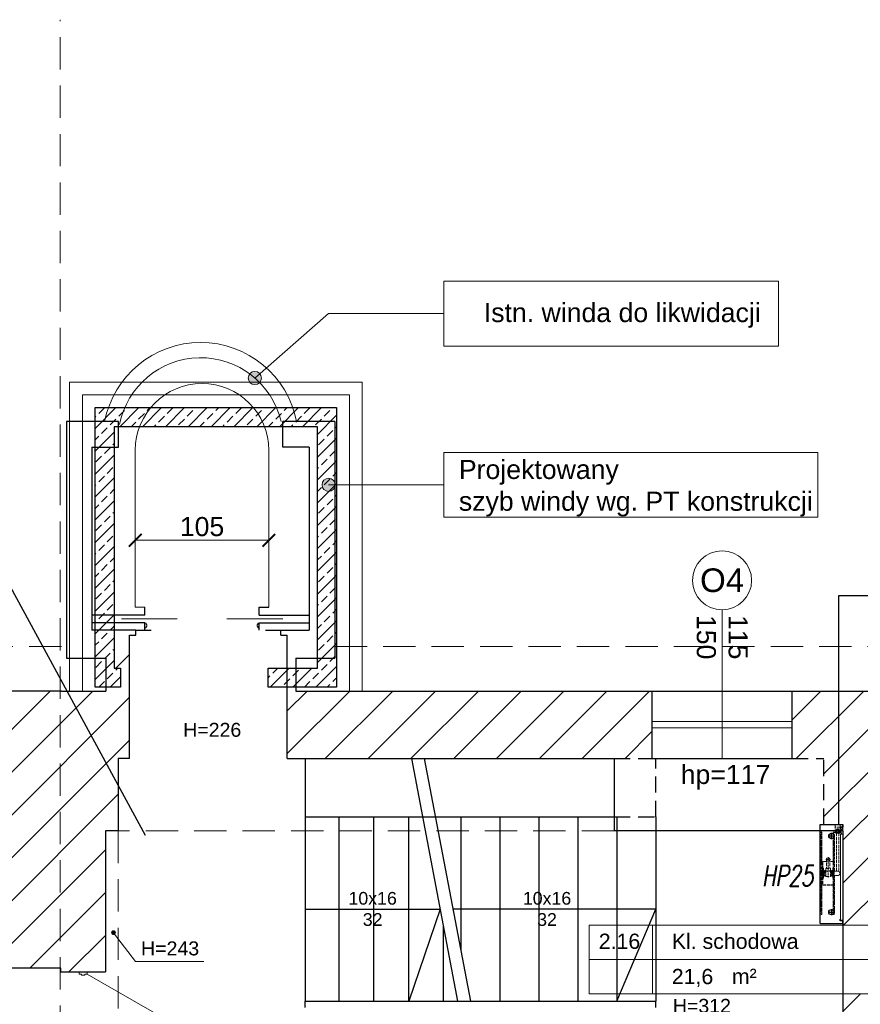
# Model space of a CAD drawing. Header units: millimetres. Extents: x 26866 to 1024070, y -428191 to 408885.
# Tile 52 of 248: x 189947 to 196558, y 295915 to 303663. Entities that reach past the tile are written whole.
import ezdxf

# ---------------------------------------------------------------- set-up
doc = ezdxf.new("R2010")
doc.units = ezdxf.units.MM
doc.header["$LTSCALE"] = 2
for name, pattern in [('ACAD_ISO02W100', [15, 12, -3]), ('HIDDEN', [9.525, 6.35, -3.175]), ('HIDDENX2', [19.05, 12.7, -6.35])]:
    doc.linetypes.add(name, pattern=pattern)
doc.layers.get('Defpoints').update_dxf_attribs({"color": 1})
for name, color, linetype, lineweight in [('0_OPIS', 7, 'Continuous', 13), ('3DPLAN_A_DRZWI', 173, 'Continuous', 5), ('3DPLAN_A_OKNA', 153, 'Continuous', 5), ('3DPLAN_A_TABELKA POMIESZCZEŃ', 7, 'Continuous', 0), ('3DPLAN_A_WYSOKOŚCI ZMIANA', 144, 'HIDDENX2', 5), ('A_IZOLACJA', 3, 'Continuous', 0), ('A_SC_WID_DETALE', 251, 'Continuous', 0), ('A_STOL_OKNA', 83, 'Continuous', 9), ('A_STOL_OPIS', 55, 'Continuous', 5), ('A_TXT', 7, 'Continuous', 0), ('A_ZESTAWIENIE STOLARKI', 3, 'Continuous', 15), ('hydrant', 211, 'Continuous', 5), ('Opisy', 7, 'Continuous', 13)]:
    doc.layers.add(name, color=color, linetype=linetype, lineweight=lineweight)
for name, color, linetype in [('3DPLAN_A_KRESKOWANIE 1', 253, 'Continuous'), ('3DPLAN_A_OPIS', 8, 'Continuous'), ('3DPLAN_A_POMIESZCZENIE NUMER', 100, 'Continuous'), ('3DPLAN_K_DZIAŁOWA NISKIE', 134, 'Continuous'), ('3DPLAN_K_NOŚNA', 7, 'Continuous'), ('3DPLAN_K_OBRYS', 243, 'Continuous'), ('3DPLAN_K_OBRYS WIDOK', 242, 'Continuous'), ('A_POMIESZCZENIE OPIS', 100, 'Continuous'), ('A_SCHODY', 6, 'Continuous'), ('DEFAULT', 7, 'Continuous')]:
    doc.layers.add(name, color=color, linetype=linetype)
doc.styles.add('ARIAL', font='arial.ttf')
doc.styles.add('J-ROMANS', font='ROMANS.SHX', dxfattribs={"width": 0.7, "oblique": 10})
doc.styles.add('TABEL1', font='txt')
doc.linetypes.add('GRADZINOWANIE', pattern='A,0.00254,-2.54,[134,ltypeshp.shx,S=2.54,R=0,X=-2.54,Y=0],-5.08,[134,ltypeshp.shx,S=2.54,R=180,X=2.54,Y=0],-2.54', length=10.16254)
doc.dimstyles.new('wymiar 1na100', dxfattribs={"dimtxt": 15, "dimasz": 10, "dimexe": 3, "dimexo": 5, "dimgap": 3, "dimtad": 1, "dimdec": 0, "dimtxsty": 'ARIAL', "dimblk": 'ARCHTICK', "dimcen": 2.5, "dimclrd": 40, "dimclre": 40, "dimclrt": 256, "dimadec": 1, "dimazin": 0, "dimtfac": 1, "dimtdec": 1, "dimtmove": 0, "dimatfit": 3, "dimldrblk": 'OPEN30', "dimfxl": 1.5, "dimfxlon": 1, "dimarcsym": 0})

# ---------------------------------------------------------------- blocks, each defined once
blk = doc.blocks.new('_ArchTick')
at = {"color": 0, "linetype": 'ByBlock', "const_width": 0.15}
blk.add_lwpolyline([(-0.5, -0.5), (0.5, 0.5)], dxfattribs=at)
blk = doc.blocks.new('*D45941')
at = {"layer": 'A_STOL_OKNA', "color": 40, "lineweight": -2}
for p, q in [((28085.62, -34841.87), (28085.62, -34846.37)), ((28190.62, -34841.87), (28190.62, -34846.37)), ((28085.62, -34843.37), (28190.62, -34843.37))]:
    blk.add_line(p, q, dxfattribs=at)
at = {"layer": 'Defpoints', "color": 0}
for p in [(28085.62, -34831.32), (28190.62, -34831.32), (28190.62, -34843.37)]:
    blk.add_point(p, dxfattribs=at)
at = {"layer": 'A_STOL_OKNA', "color": 40, "lineweight": -2, "xscale": 10, "yscale": 10, "zscale": 10, "rotation": 180}
blk.add_blockref('_ArchTick', (28085.62, -34843.37), dxfattribs=at)
at = {"layer": 'A_STOL_OKNA', "color": 40, "lineweight": -2, "xscale": 10, "yscale": 10, "zscale": 10}
blk.add_blockref('_ArchTick', (28190.62, -34843.37), dxfattribs=at)
at = {"layer": 'A_STOL_OKNA', "insert": (28138.12, -34832.71), "char_height": 15, "attachment_point": 5, "style": 'ARIAL'}
blk.add_mtext('105', dxfattribs=at)
blk = doc.blocks.new('_OPEN30')
at = {"color": 0, "linetype": 'ByBlock', "lineweight": -2}
for q in [(-1, 0), (-0.966, 0.259), (-0.966, -0.259)]:
    blk.add_line((0, 0), q, dxfattribs=at)
blk = doc.blocks.new('hydrant')
at = {"color": 1, "linetype": 'ACAD_ISO02W100'}
for p, q in [((121.8, 578.2), (110, 578.2)), ((338.5, 577), (110, 577)), ((112.9, 580.5), (112.8, 580.5)), ((129.5, 586), (121.8, 578.2)), ((130.1, 584.7), (122.3, 577)), ((431.5, 586), (129.5, 586)), ((141, 584.7), (130.1, 584.7)), ((141, 584.7), (148.8, 577)), ((141.5, 586), (149.3, 578.2)), ((189.8, 578.2), (149.3, 578.2)), ((197.5, 586), (189.8, 578.2)), ((198.1, 584.7), (190.3, 577)), ((249.5, 584.7), (198.1, 584.7)), ((249.5, 584.7), (257.3, 577)), ((250, 586), (257.8, 578.2)), ((330, 578.2), (257.8, 578.2)), ((339, 586), (330, 578.2)), ((339, 584.3), (330.5, 577)), ((340, 582), (338.5, 582)), ((338.5, 482), (338.5, 582)), ((348, 578.2), (339, 586)), ((347.6, 577), (339, 584.3)), ((340, 482), (340, 582)), ((431.5, 577), (340, 577)), ((523, 571), (340, 571)), ((523, 569.5), (340, 569.5)), ((431.5, 578.2), (348, 578.2)), ((471, 569.5), (392, 569.5)), ((392, 565), (392, 569.5)), ((471, 565), (392, 565)), ((406, 545.2), (406, 511.2)), ((408.5, 546.7), (407.5, 546.7)), ((408, 565), (409, 561)), ((454.5, 546.7), (408, 546.7)), ((409, 577), (409, 578.2)), ((454, 561), (409, 561)), ((410, 554.2), (410.5, 554.7)), ((453, 554.2), (410, 554.2)), ((410, 548.2), (410, 554.2)), ((452.5, 571.5), (410.5, 571.5)), ((452.5, 554.7), (410.5, 554.7)), ((414.5, 554.7), (414.5, 561)), ((431.5, 586), (733.5, 586)), ((431.5, 578.2), (515, 578.2)), ((431.5, 577), (523, 577)), ((448.5, 554.7), (448.5, 561)), ((453, 554.2), (452.5, 554.7)), ((453, 548.2), (453, 554.2)), ((454, 577), (454, 578.2)), ((455, 565), (454, 561)), ((454.5, 546.7), (455.5, 546.7)), ((455, 546.7), (467.5, 546.7)), ((469, 545.2), (469, 511.2)), ((471, 565), (471, 569.5)), ((515, 578.2), (524, 586)), ((515.5, 577), (524, 584.3)), ((523, 541.2), (523, 582)), ((524.5, 582), (523, 582)), ((524, 586), (533, 578.2)), ((524, 584.3), (532.6, 577)), ((524.5, 541.2), (524.5, 582)), ((524.5, 577), (753, 577)), ((533, 578.2), (605.3, 578.2)), ((540.8, 546.4), (540.8, 510)), ((613, 586), (605.3, 578.2)), ((613.6, 584.7), (605.8, 577)), ((613.6, 584.7), (665, 584.7)), ((665, 584.7), (672.8, 577)), ((665.5, 586), (673.3, 578.2)), ((673.3, 578.2), (713.8, 578.2)), ((721.5, 586), (713.8, 578.2)), ((722.1, 584.7), (714.3, 577)), ((722.1, 584.7), (733, 584.7)), ((733, 584.7), (740.8, 577)), ((733.5, 586), (741.3, 578.2)), ((741.3, 578.2), (753, 578.2)), ((750.2, 580.5), (750.2, 580.5)), ((338.5, 487), (110, 487)), ((121.8, 485.7), (110, 485.7)), ((112.9, 483.5), (112.8, 483.5)), ((129.5, 478), (121.8, 485.7)), ((130.1, 479.2), (122.3, 487)), ((414, 478), (129.5, 478)), ((141, 479.2), (130.1, 479.2)), ((141, 479.2), (148.8, 487)), ((141.5, 478), (149.3, 485.7)), ((189.8, 485.7), (149.3, 485.7)), ((197.5, 478), (189.8, 485.7)), ((198.1, 479.2), (190.3, 487)), ((249.5, 479.2), (198.1, 479.2)), ((249.5, 479.2), (257.3, 487)), ((250, 478), (257.8, 485.7)), ((330, 485.7), (257.8, 485.7)), ((339, 478), (330, 485.7)), ((339, 479.6), (330.5, 487)), ((340, 482), (338.5, 482)), ((347.6, 487), (339, 479.6)), ((348, 485.7), (339, 478)), ((431.5, 487), (340, 487)), ((431.5, 485.7), (348, 485.7)), ((392, 491.5), (392, 487)), ((471, 491.5), (392, 491.5)), ((471, 487), (392, 487)), ((557.9, 528.2), (398.8, 528.2)), ((408.5, 509.7), (407.5, 509.7)), ((454.5, 509.7), (407.5, 509.7)), ((408, 491.5), (409, 495.5)), ((454, 495.5), (409, 495.5)), ((410, 508.2), (410, 502.2)), ((453, 502.2), (410, 502.2)), ((410, 502.2), (410.5, 501.7)), ((452.5, 501.7), (410.5, 501.7)), ((452.5, 485), (410.5, 485)), ((450.5, 485), (412.5, 485)), ((412.5, 483), (412.5, 485)), ((414, 452.5), (414, 481.5)), ((449, 481.5), (414, 481.5)), ((414.5, 498.3), (414.5, 501.7)), ((448.5, 498.3), (414.5, 498.3)), ((414.5, 495.5), (414.5, 496)), ((448.5, 496), (414.5, 496)), ((416.2, 496), (416.2, 498.3)), ((431.5, 487), (523, 487)), ((431.5, 485.7), (515, 485.7)), ((446.8, 496), (446.8, 498.3)), ((448.5, 498.3), (448.5, 501.7)), ((448.5, 495.5), (448.5, 496)), ((449, 452.5), (449, 481.5)), ((449, 478), (733.5, 478)), ((450.5, 483), (450.5, 485)), ((453, 502.2), (452.5, 501.7)), ((453, 508.2), (453, 502.2)), ((455, 491.5), (454, 495.5)), ((454.5, 509.7), (455.5, 509.7)), ((455.5, 509.7), (467.5, 509.7)), ((540.8, 541.2), (469, 541.2)), ((540.8, 515.2), (469, 515.2)), ((471, 491.5), (471, 487)), ((515, 485.7), (524, 478)), ((515.5, 487), (524, 479.6)), ((523, 482), (523, 515.2)), ((524.5, 482), (523, 482)), ((524, 479.6), (532.6, 487)), ((524, 478), (533, 485.7)), ((524.5, 482), (524.5, 515.2)), ((524.5, 487), (753, 487)), ((533, 485.7), (605.3, 485.7)), ((613, 478), (605.3, 485.7)), ((613.6, 479.2), (605.8, 487)), ((613.6, 479.2), (665, 479.2)), ((665, 479.2), (672.8, 487)), ((665.5, 478), (673.3, 485.7)), ((673.3, 485.7), (713.8, 485.7)), ((721.5, 478), (713.8, 485.7)), ((722.1, 479.2), (714.3, 487)), ((722.1, 479.2), (733, 479.2)), ((733, 479.2), (740.8, 487)), ((733.5, 478), (741.3, 485.7)), ((741.3, 485.7), (753, 485.7)), ((752.9, 471.5), (746.5, 466.2)), ((746.5, 438.7), (746.5, 466.2)), ((750.2, 483.5), (750.2, 483.5)), ((752.9, 471.5), (794.5, 471.5)), ((794.5, 471.5), (814.5, 471.5)), ((794.5, 433.5), (794.5, 471.5)), ((814.5, 433.5), (814.5, 471.5)), ((746.5, 443.5), (446.5, 443.5)), ((746.5, 461.5), (449, 461.5)), ((752.9, 433.5), (746.5, 438.7)), ((752.9, 433.5), (794.5, 433.5)), ((794.5, 433.5), (780, 433.5)), ((794.5, 433.5), (814.5, 433.5))]:
    blk.add_line(p, q, dxfattribs=at)
for p, q in [((60.9, 411.5), (60.9, 431.5)), ((738.9, 431.5), (60.9, 431.5)), ((738.9, 411.5), (60.9, 411.5)), ((738.9, 431.5), (738.9, 411.5)), ((741.3, 421.8), (738.9, 415.6)), ((742.7, 421.3), (738.9, 411.5)), ((771.7, 426), (747.4, 426)), ((771.7, 424.5), (747.4, 424.5)), ((775.4, 422.8), (780.5, 416.1)), ((776.6, 423.7), (781.7, 417)), ((789.4, 423.3), (790.9, 423.3)), ((789.4, 416.5), (789.4, 423.3)), ((790.9, 416.5), (790.9, 423.3))]:
    blk.add_line(p, q)
for centre, radius in [((540.8, 528.2), 13), ((766.5, 452.5), 14.9), ((766.5, 452.5), 10.8)]:
    blk.add_circle(centre, radius, dxfattribs=at)
for centre, radius, start, end in [((110, 580.5), 3.5, 12.24669, 270), ((110, 580.5), 2.25, 12.35533, 270), ((112.8, 581.1), 0.612, 192.35533, 270), ((112.9, 581.1), 0.612, 270, 12.24669), ((407.5, 545.2), 1.5, 90, 180), ((408.5, 548.2), 1.5, 270, 0), ((410.5, 570), 1.5, 90, 138.18969), ((469.4, 528.2), 23.1, 126.89221, 233.10779), ((452.5, 570), 1.5, 41.81031, 90), ((454.5, 548.2), 1.5, 180, 270), ((467.5, 545.2), 1.5, 0, 90), ((753, 580.5), 3.5, 270, 167.75331), ((750.2, 581.1), 0.612, 167.75331, 270), ((750.2, 581.1), 0.612, 270, 347.64467), ((753, 580.5), 2.25, 270, 167.64467), ((110, 483.5), 3.5, 90, 347.75331), ((110, 483.5), 2.25, 90, 347.64467), ((112.8, 482.8), 0.612, 90, 167.64467), ((112.9, 482.8), 0.612, 347.75331, 90), ((407.5, 511.2), 1.5, 180, 270), ((408.5, 508.2), 1.5, 0, 90), ((410.5, 486.5), 1.5, 210, 270), ((414, 483), 1.5, 180, 270), ((449, 483), 1.5, 270, 0), ((452.5, 486.5), 1.5, 270, 330), ((454.5, 508.2), 1.5, 90, 180), ((467.5, 511.2), 1.5, 270, 0), ((753, 483.5), 3.5, 192.24669, 90), ((750.2, 482.8), 0.612, 90, 192.24669), ((750.2, 482.8), 0.612, 12.35533, 90), ((753, 483.5), 2.25, 192.35533, 90), ((431.5, 452.5), 17.5, 180, 270), ((431.5, 452.5), 17.5, 270, 0)]:
    blk.add_arc(centre, radius, start, end, dxfattribs=at)
for centre, radius, start, end in [((747.4, 419.5), 6.5, 90, 158.96249), ((747.4, 419.5), 5, 90, 158.96249), ((771.7, 419.5), 6.5, 41.18593, 90), ((771.7, 419.5), 5, 41.18593, 90), ((776.5, 413.1), 5, 19.76904, 37.35808), ((785.9, 416.5), 5, 199.76904, 0), ((776.5, 413.1), 6.5, 19.76904, 37.35808), ((785.9, 416.5), 3.5, 199.76904, 0)]:
    blk.add_arc(centre, radius, start, end)
at = {"layer": 'DEFAULT', "linetype": 'ByBlock'}
for p, q in [((35.5, 591.5), (35.5, 411.5)), ((35.5, 591.5), (815.5, 591.5)), ((36.3, 590.7), (36.3, 412.3)), ((36.3, 590.7), (814.7, 590.7)), ((36.3, 590.7), (814.7, 590.7)), ((814.7, 590.7), (814.7, 412.3)), ((815.5, 591.5), (815.5, 411.5)), ((121.3, 527.6), (121.3, 516.6)), ((121.3, 475.3), (121.3, 486.3)), ((129.8, 527.6), (129.8, 516.6)), ((129.8, 475.3), (129.8, 486.3)), ((721.3, 527.6), (721.3, 516.6)), ((721.3, 475.3), (721.3, 486.3)), ((729.8, 527.6), (729.8, 516.6)), ((729.8, 475.3), (729.8, 486.3)), ((35.5, 411.5), (57.1, 411.5)), ((36.3, 412.3), (56.3, 412.3)), ((56.3, 433.1), (70.1, 433.1)), ((56.3, 412.3), (56.3, 433.1)), ((57.1, 432.3), (70.1, 432.3)), ((57.1, 411.5), (57.1, 432.3)), ((57.1, 411.5), (57.1, 432.3)), ((60.9, 411.5), (60.9, 431.5)), ((70.1, 432.3), (70.1, 433.1)), ((780.5, 432.5), (780.5, 433.5)), ((793.5, 432.5), (780.5, 432.5)), ((780.9, 432.3), (780.9, 433.1)), ((794.7, 433.1), (780.9, 433.1)), ((793.9, 432.3), (780.9, 432.3)), ((793.9, 411.5), (793.9, 432.3)), ((793.9, 411.5), (793.9, 432.3)), ((815.5, 411.5), (793.9, 411.5)), ((794.7, 412.3), (794.7, 433.1)), ((814.7, 412.3), (794.7, 412.3))]:
    blk.add_line(p, q, dxfattribs=at)
at = {"layer": 'DEFAULT', "color": 1, "linetype": 'ByBlock'}
for p, q in [((149.9, 501.5), (101.1, 501.5)), ((125.5, 525.9), (125.5, 477.1)), ((701.1, 501.5), (749.9, 501.5)), ((725.5, 525.9), (725.5, 477.1))]:
    blk.add_line(p, q, dxfattribs=at)
at = {"layer": 'DEFAULT', "color": 1, "linetype": 'ACAD_ISO02W100'}
blk.add_line((794.5, 433.5), (780.5, 433.5), dxfattribs=at)
at = {"layer": 'DEFAULT', "linetype": 'ByBlock'}
for centre in [(125.5, 501.5), (725.5, 501.5)]:
    blk.add_circle(centre, 21, dxfattribs=at)
blk = doc.blocks.new('D PRZESÓWNE 2X')
at = {"layer": '3DPLAN_A_DRZWI', "lineweight": 20}
for p, q in [((-20.48, 3.67), (28.36, 3.67)), ((120.48, 3.67), (71.64, 3.67))]:
    blk.add_line(p, q, dxfattribs=at)
at = {"layer": '3DPLAN_A_DRZWI'}
for points in [[(0, 0), (1.16, 0), (1.16, -1.16), (1.74, -1.16), (1.74, -2.91), (1.16, -2.91), (1.16, -4.07), (0, -4.07), (0, 0)], [(100, 0), (98.84, 0), (98.84, -1.16), (98.26, -1.16), (98.26, -2.91), (98.84, -2.91), (98.84, -4.07), (100, -4.07), (100, 0)]]:
    blk.add_lwpolyline(points, dxfattribs=at)
blk = doc.blocks.new('tabelka dla tp')
at = {"layer": '3DPLAN_A_TABELKA POMIESZCZEŃ'}
for p, q in [((49.7, 54), (49.7, 0)), ((0, 27), (243.13, 27))]:
    blk.add_line(p, q, dxfattribs=at)
blk.add_lwpolyline([(0, 54), (243.13, 54), (243.13, 0), (0, 0)], close=True, dxfattribs=at)
at = {"layer": '3DPLAN_A_POMIESZCZENIE NUMER', "color": 7, "style": 'ARIAL'}
blk.add_attdef('NUMER', (2.23, 35.39), '', height=12, dxfattribs=at)
at = {"layer": 'A_POMIESZCZENIE OPIS', "insert": (112.2, 19.75), "char_height": 12, "width": 36.4122, "attachment_point": 1, "style": 'ARIAL'}
blk.add_mtext('{\\C7;m²}', dxfattribs=at)
at = {"layer": 'A_POMIESZCZENIE OPIS', "color": 7, "style": 'ARIAL'}
for tag, p in [('NAZWA', (51.73, 35.39)), ('POWIERZCHNIA', (51.06, 7.24))]:
    blk.add_attdef(tag, p, '', height=12, dxfattribs=at)
blk = doc.blocks.new('D 2X')
at = {"layer": '3DPLAN_A_DRZWI', "lineweight": 20}
for p, q in [((1.16, 2.03), (25.58, 44.33)), ((98.84, 2.03), (74.42, 44.33))]:
    blk.add_line(p, q, dxfattribs=at)
at = {"layer": '3DPLAN_A_DRZWI'}
for points in [[(0, 2.03), (1.16, 2.03), (1.16, 0.87), (1.74, 0.87), (1.74, -0.87), (1.16, -0.87), (1.16, -2.03), (0, -2.03), (0, 2.03)], [(50, 2.03), (48.84, 2.03), (48.84, 0.87), (48.26, 0.87), (48.26, -0.87), (48.84, -0.87), (48.84, -2.03), (50, -2.03), (50, 2.03)], [(50, 2.03), (51.16, 2.03), (51.16, 0.87), (51.74, 0.87), (51.74, -0.87), (51.16, -0.87), (51.16, -2.03), (50, -2.03), (50, 2.03)], [(100, 2.03), (98.84, 2.03), (98.84, 0.87), (98.26, 0.87), (98.26, -0.87), (98.84, -0.87), (98.84, -2.03), (100, -2.03), (100, 2.03)]]:
    blk.add_lwpolyline(points, dxfattribs=at)
at = {"layer": '3DPLAN_A_DRZWI', "linetype": 'HIDDEN', "ltscale": 0.5}
for centre, start, end in [((-0.57, 1.73), 0.3528, 58.4587), ((100.57, 1.73), 121.5413, 179.6472)]:
    blk.add_arc(centre, 49.99, start, end, dxfattribs=at)
blk = doc.blocks.new('II pietrooo')
at = {"layer": '3DPLAN_A_KRESKOWANIE 1'}
h = blk.add_hatch(dxfattribs=at)
h.set_pattern_fill('ANSI31', color=256, scale=7.5, style=0)
h.set_pattern_definition([(45, (25713.503, -37486.946), (-16.83798, 16.83798), [])])
h.paths.add_polyline_path([(28996.12, -35640.04), (29220.12, -35640.04), (29220.12, -35744.04), (29268.12, -35744.04), (29268.12, -35638.04), (29280.12, -35638.04), (29280.12, -35618.04), (28996.12, -35618.04)])
h.paths.add_polyline_path([(28878.12, -35618.04), (28627.12, -35618.04), (28627.12, -35638.72), (28681.52, -35638.72), (28681.52, -35640.04), (28878.12, -35640.04)])
h.paths.add_polyline_path([(28627.12, -35774.7), (28669.12, -35774.7), (28669.12, -35692.72), (28627.12, -35692.72)])
h.paths.add_polyline_path([(28558.7, -36657.04), (28739.12, -36657.04), (28739.12, -36571.04), (28671.12, -36571.04), (28671.12, -36518.04), (28657.12, -36518.04), (28657.12, -36236.04), (28700.12, -36236.04), (28700.12, -36016.04), (28669.12, -36016.04), (28669.12, -35828.7), (28627.12, -35828.7), (28627.12, -35865.04), (28626.12, -35886.04), (28626.12, -36572.04), (28558.7, -36572.04)])
h.paths.add_polyline_path([(29268.12, -35964.04), (29268.12, -35847.04), (29220.12, -35847.04), (29220.12, -35964.04)])
h.paths.add_polyline_path([(29503.49, -35638.04), (29503.49, -35618.04), (29460.12, -35618.04), (29460.12, -35600.04), (29450.12, -35600.04), (29450.12, -35618.04), (29383.12, -35618.04), (29383.12, -35638.04)])
h.paths.add_polyline_path([(28853.12, -36657.04), (29038.12, -36657.04), (29038.12, -36571.04), (28853.12, -36571.04)])
h.paths.add_polyline_path([(29151.12, -36657.04), (29338.12, -36657.04), (29338.12, -36571.04), (29270.12, -36571.04), (29270.12, -36518.04), (29220.12, -36518.04), (29220.12, -36571.04), (29151.12, -36571.04)])
h.paths.add_polyline_path([(29634.12, -36571.04), (29451.12, -36571.04), (29451.12, -36657.04), (29634.12, -36657.04)])
h.paths.add_polyline_path([(29935.12, -36571.04), (29869.12, -36571.04), (29869.12, -36518.04), (29822.12, -36518.04), (29822.12, -36571.04), (29747.12, -36571.04), (29747.12, -36657.04), (29935.12, -36657.04)])
h.paths.add_polyline_path([(30049.12, -36657.04), (30229.12, -36657.04), (30229.12, -36572.04), (30152.12, -36572.04), (30152.12, -35868.04), (30205.12, -35868.04), (30205.12, -35846.04), (30137.12, -35846.04), (30137.12, -36571.04), (30049.12, -36571.04)])
h.paths.add_polyline_path([(30416.12, -35967.04), (30444.12, -35967.04), (30444.12, -36519.04), (30416.12, -36519.04), (30416.12, -36572.04), (30344.12, -36572.04), (30344.12, -36657.04), (30525.12, -36657.04), (30525.12, -36569.04), (30491.12, -36569.04), (30491.12, -35961.04), (30561.12, -35961.04), (30561.12, -35942.04), (30464.12, -35942.04), (30464.12, -35846.04), (30308.12, -35846.04), (30308.12, -35868.04), (30416.12, -35868.04)])
h.paths.add_polyline_path([(30640.12, -36657.04), (30826.12, -36657.04), (30826.12, -36569.04), (30640.12, -36569.04)])
h.paths.add_polyline_path([(31069.12, -36128.04), (31069.12, -36517.04), (31041.12, -36517.04), (31041.12, -36569.04), (30941.12, -36569.04), (30941.12, -36657.04), (31677.49, -36657.04), (31677.49, -36350.04), (31638.12, -36350.04), (31638.12, -36497.04), (31585.12, -36497.04), (31585.12, -36562.04), (31092.12, -36562.04), (31092.12, -36128.04)])
h.paths.add_polyline_path([(31069.12, -35961.04), (30716.12, -35961.04), (30716.12, -35813.04), (30718.62, -35813.04), (30728.12, -35813.04), (30728.12, -35942.04), (31012.12, -35942.04), (31012.12, -35891.04), (31024.12, -35891.04), (31024.12, -35870.04), (31046.12, -35870.04), (31046.12, -35891.04), (31058.12, -35891.04), (31058.12, -35942.04), (31562.12, -35942.04), (31562.12, -35677.04), (31610.12, -35677.04), (31610.12, -35281.04), (31677.49, -35281.04), (31677.49, -36124.04), (31638.12, -36124.04), (31638.12, -35961.04), (31092.12, -35961.04), (31092.12, -36025.04), (31069.12, -36025.04)])
h.paths.add_polyline_path([(30708.33, -35857.49), (30708.33, -35812.36), (30740.73, -35812.36), (30740.73, -35857.49)], flags=9)
h.paths.add_polyline_path([(31062.12, -35694.04), (31062.12, -35618.04), (31015.12, -35618.04), (31015.12, -35694.04)])
h.paths.add_polyline_path([(31677.49, -35151.04), (31677.49, -34962.04), (30941.12, -34962.04), (30941.12, -35016.04), (31013.12, -35016.04), (31013.12, -35069.04), (31062.12, -35069.04), (31062.12, -35011.04), (31562.12, -35011.04), (31562.12, -35142.04), (31610.12, -35142.04), (31610.12, -35151.04)])
h.paths.add_polyline_path([(30826.12, -34962.04), (30640.12, -34962.04), (30640.12, -35016.04), (30826.12, -35016.04)])
h.paths.add_polyline_path([(30346.12, -35009.04), (30420.12, -35009.04), (30420.12, -35062.04), (30450.12, -35062.04), (30450.12, -35149.04), (30460.12, -35149.04), (30460.12, -35016.04), (30525.12, -35016.04), (30525.12, -34962.04), (30346.12, -34962.04)])
h.paths.add_polyline_path([(30231.12, -34962.04), (30056.12, -34962.04), (30056.12, -35009.04), (30231.12, -35009.04)])
h.paths.add_polyline_path([(29856.12, -35328.04), (29856.12, -35059.04), (29872.12, -35059.04), (29872.12, -35009.04), (29941.12, -35009.04), (29941.12, -34962.04), (29753.12, -34962.04), (29753.12, -35009.04), (29818.12, -35009.04), (29818.12, -35059.04), (29834.12, -35059.04), (29834.12, -35328.04)])
h.paths.add_polyline_path([(29460.12, -35480.04), (29460.12, -35466.04), (30247.12, -35466.04), (30247.12, -35441.04), (29856.12, -35441.04), (29856.12, -35428.04), (29834.12, -35428.04), (29834.12, -35441.04), (29556.12, -35441.04), (29556.12, -35009.04), (29638.12, -35009.04), (29638.12, -34962.04), (29461.12, -34962.04), (29461.12, -35016.04), (29547.12, -35016.04), (29547.12, -35448.04), (29368.12, -35448.04), (29368.12, -35466.04), (29450.12, -35466.04), (29450.12, -35480.04), (29452.12, -35480.04)])
h.paths.add_polyline_path([(29336.12, -34962.04), (29156.46, -34962.04), (29156.46, -35014.04), (29226.46, -35014.04), (29226.46, -35404.04), (29175.46, -35404.04), (29175.46, -35444.04), (28929.46, -35444.04), (28929.46, -35466.04), (29265.12, -35466.04), (29265.12, -35448.04), (29253.12, -35448.04), (29253.12, -35070.04), (29282.12, -35070.04), (29282.12, -35016.04), (29336.12, -35016.04)])
h.paths.add_polyline_path([(28860.46, -35014.04), (29041.46, -35014.04), (29041.46, -34962.04), (28860.46, -34962.04)])
h.paths.add_polyline_path([(28697.46, -35187.04), (28697.46, -35084.04), (28674.46, -35084.04), (28674.46, -35014.04), (28745.46, -35014.04), (28745.46, -34962.04), (28602.12, -34962.04), (28602.12, -35015.04), (28627.12, -35015.04), (28627.12, -35067.04), (28642.12, -35067.04), (28642.12, -35072.04), (28642.12, -35146.32), (28685.71, -35146.32), (28685.71, -35187.04)])
h.paths.add_polyline_path([(28642.12, -35353.04), (28635.12, -35353.04), (28635.12, -35438.04), (28643.12, -35438.04), (28643.12, -35466.04), (28829.46, -35466.04), (28829.46, -35444.04), (28674.46, -35444.04), (28674.46, -35200.32), (28642.12, -35200.32)])
h.paths.add_polyline_path([(28492.12, -35015.04), (28492.12, -34962.04), (28212, -34962.04), (28212, -34959.04), (28205.12, -34959.04), (28205.12, -35015.04)])
h.paths.add_polyline_path([(28062.12, -35183.04), (28062.12, -35072.04), (28072.12, -35072.04), (28072.12, -35015.04), (28081.12, -35015.04), (28081.12, -34918.04), (28086.12, -34918.04), (28086.12, -34914.04), (28068.99, -34914.04), (28068.99, -34944.04), (28073.99, -34944.04), (28073.99, -34959.04), (28062.49, -34959.04), (28062.49, -34962.04), (28026.62, -34962.04), (28026.62, -35180.04), (28027.12, -35180.04), (28027.12, -35183.04)])
h.paths.add_polyline_path([(27906.12, -35022.04), (27982.12, -35022.04), (27982.12, -35089.04), (27944.12, -35089.04), (27944.12, -35180.04), (28026.62, -35180.04), (28026.62, -34962.04), (27906.12, -34962.04)])
h.paths.add_polyline_path([(27791.12, -34962.04), (27617.12, -34962.04), (27617.12, -35022.04), (27791.12, -35022.04)])
h.paths.add_polyline_path([(27460.12, -35083.04), (27426.12, -35083.04), (27426.12, -35022.04), (27502.12, -35022.04), (27502.12, -34962.04), (26781.49, -34962.04), (26781.49, -35100.04), (26827.12, -35100.04), (26827.12, -35020.04), (27377.12, -35020.04), (27377.12, -35072.04), (27405.12, -35072.04), (27405.12, -35233.04), (27460.12, -35233.04)])
h.paths.add_polyline_path([(27405.12, -35492.04), (27426.12, -35492.04), (27426.12, -35323.04), (27405.12, -35323.04), (27405.12, -35332.04), (26827.12, -35332.04), (26827.12, -35275.04), (26781.49, -35275.04), (26781.49, -35409.04), (26826.12, -35409.04), (26826.12, -35352.04), (27405.12, -35352.04)])
h.paths.add_polyline_path([(26827.12, -36005.04), (26827.12, -35955.04), (27379.12, -35955.04), (27379.12, -35969.04), (27405.12, -35969.04), (27405.12, -35998.04), (27426.12, -35998.04), (27426.12, -35901.04), (27346.12, -35901.04), (27346.12, -35931.04), (26850.12, -35931.04), (26850.12, -35891.04), (26781.49, -35891.04), (26781.49, -36005.04)])
h.paths.add_polyline_path([(26993.72, -36573.04), (26827.12, -36573.04), (26827.12, -36503.04), (26881.12, -36503.04), (26881.12, -36349.04), (26827.12, -36349.04), (26827.12, -36275.04), (26781.49, -36275.04), (26781.49, -36657.04), (26993.72, -36657.04)])
h.paths.add_polyline_path([(27462.55, -36581.04), (27431.12, -36581.04), (27431.12, -36173.04), (27468.12, -36173.04), (27468.12, -36134.04), (27477.12, -36134.04), (27477.12, -36113.04), (27426.12, -36113.04), (27426.12, -36088.04), (27405.12, -36088.04), (27405.12, -36522.04), (27378.12, -36522.04), (27378.12, -36573.04), (27181.88, -36573.04), (27181.88, -36657.04), (27462.55, -36657.04)])
h.paths.add_polyline_path([(27415.62, -36075.12), (27432.05, -36075.12), (27432.05, -36095.12), (27415.62, -36095.12)], flags=9)
h.paths.add_polyline_path([(27804.12, -36578.85), (27739.12, -36578.85), (27739.12, -36043.85), (27716.12, -36043.85), (27716.12, -36113.04), (27580.12, -36113.04), (27580.12, -36134.04), (27717.12, -36134.04), (27717.12, -36581.04), (27577.55, -36581.04), (27577.55, -36657.04), (27804.12, -36657.04)])
h.paths.add_polyline_path([(28147.7, -36572.04), (28077.7, -36572.04), (28077.7, -36523.04), (28062.7, -36523.04), (28062.7, -36237.04), (28106.7, -36237.04), (28106.7, -36134.04), (28062.7, -36134.04), (28062.7, -36010.04), (28106.7, -36010.04), (28106.7, -35886.04), (28394.12, -35886.04), (28394.12, -35864.04), (28063.12, -35864.04), (28063.12, -35670.04), (28073.12, -35670.04), (28073.12, -35621.04), (28062.12, -35621.04), (28062.12, -35543.04), (28082.12, -35543.04), (28082.12, -35495.04), (28062.12, -35495.04), (28062.12, -35394.04), (28282.12, -35394.04), (28282.12, -35408.04), (28286.46, -35408.04), (28298.12, -35408.04), (28298.12, -35378.04), (28379.12, -35378.04), (28379.12, -35438.04), (28517.12, -35438.04), (28517.12, -35353.04), (28062.12, -35353.04), (28062.12, -35333.04), (28027.12, -35333.04), (28027.12, -35347.04), (28026.62, -35347.04), (28026.62, -36657.04), (28147.7, -36657.04)])
h.paths.add_polyline_path([(27990.12, -35853.04), (27968.12, -35853.04), (27968.12, -35869.04), (27697.3, -35869.04), (27697.3, -35888.04), (27716.12, -35888.04), (27716.12, -35906.28), (27737.7, -35906.28), (27737.7, -35953.85), (27739.12, -35953.85), (27739.12, -35885.85), (27985.12, -35885.85), (27985.12, -35971.85), (28001.12, -35971.85), (28001.12, -36038.85), (27936.12, -36038.85), (27936.12, -36242.85), (27999.12, -36242.85), (27999.12, -36501.85), (27972.12, -36501.85), (27972.12, -36578.85), (27919.12, -36578.85), (27919.12, -36657.04), (28026.62, -36657.04), (28026.62, -35347.04), (27730.12, -35347.04), (27730.12, -35371.04), (27990.12, -35371.04), (27990.12, -35559.04), (27950.12, -35559.04), (27950.12, -35615.04), (27920.12, -35615.04), (27920.12, -35714.04), (27990.12, -35714.04)])
h.paths.add_polyline_path([(27618.12, -35845.04), (27595.12, -35845.04), (27595.12, -35888.04), (27697.3, -35888.04), (27697.3, -35869.04), (27618.12, -35869.04)])
h.paths.add_polyline_path([(27618.12, -35668.04), (27611.12, -35668.04), (27611.12, -35639.52), (27595.12, -35639.52), (27595.12, -35742.04), (27618.12, -35742.04)])
h.paths.add_polyline_path([(27627.12, -35371.04), (27627.12, -35347.04), (27595.12, -35347.04), (27595.12, -35585.52), (27611.12, -35585.52), (27611.12, -35371.04)])
h.paths.add_polyline_path([(27611.12, -35585.52), (27595.12, -35585.52), (27595.12, -35612.52), (27611.12, -35612.52)])
h.paths.add_polyline_path([(27595.12, -35612.52), (27595.12, -35639.52), (27611.12, -35639.52), (27611.12, -35612.52)])
h.paths.add_polyline_path([(28681.52, -35638.72), (28627.12, -35638.72), (28627.12, -35665.72), (28669.12, -35665.72), (28669.12, -35640.04), (28681.52, -35640.04)])
h.paths.add_polyline_path([(28627.12, -35665.72), (28627.12, -35692.72), (28669.12, -35692.72), (28669.12, -35665.72)])
h.paths.add_polyline_path([(28669.12, -35774.7), (28627.12, -35774.7), (28627.12, -35801.7), (28669.12, -35801.7)])
h.paths.add_polyline_path([(28500.55, -35778.11), (28635.7, -35778.11), (28635.7, -35799.65), (28500.55, -35799.65)], flags=9)
h.paths.add_polyline_path([(28627.12, -35801.7), (28627.12, -35828.7), (28669.12, -35828.7), (28669.12, -35801.7)])
h.paths.add_polyline_path([(30458.65, -36145.03), (30476.6, -36145.03), (30476.6, -36165.03), (30458.65, -36165.03)], flags=24)
h.paths.add_polyline_path([(31264.91, -35935.28), (31310.04, -35935.28), (31310.04, -35967.68), (31264.91, -35967.68)], flags=24)
h.paths.add_polyline_path([(30821.98, -35935.28), (30867.1, -35935.28), (30867.1, -35967.68), (30821.98, -35967.68)], flags=24)
h.paths.add_polyline_path([(29703.79, -35437.78), (29748.92, -35437.78), (29748.92, -35470.18), (29703.79, -35470.18)], flags=24)
h.paths.add_polyline_path([(30025.57, -35437.78), (30070.7, -35437.78), (30070.7, -35470.18), (30025.57, -35470.18)], flags=24)
h.paths.add_polyline_path([(29534.64, -35263.91), (29534.64, -35218.79), (29567.04, -35218.79), (29567.04, -35263.91)], flags=24)
h.paths.add_polyline_path([(27335.79, -35645.68), (27389.56, -35645.68), (27389.56, -35678.08), (27335.79, -35678.08)], flags=24)
at = {"layer": '3DPLAN_A_TABELKA POMIESZCZEŃ', "ltscale": 0.5}
blk.add_hatch(color=7, dxfattribs=at).paths.add_polyline_path([(28069.96, -35152.22, 13.985421), (28069.89, -35152.64, 0.071503)])
at = {"layer": 'A_SC_WID_DETALE', "ltscale": 0.5}
h = blk.add_hatch(dxfattribs=at)
h.set_pattern_fill('ANSI33', color=256, scale=2)
h.set_pattern_definition([(45, (23374.091, -46565.39), (-8.980256, 8.980256), []), (45, (23383.071, -46565.39), (-8.980256, 8.980256), [6.35, -3.175])])
h.paths.add_polyline_path([(28053.99, -34739.04), (28053.99, -34959.04), (28073.99, -34959.04), (28073.99, -34944.04), (28068.99, -34944.04), (28068.99, -34754.04), (28228.99, -34754.04), (28228.99, -34944.04), (28189.99, -34944.04), (28189.99, -34959.04), (28243.99, -34959.04), (28243.99, -34739.04), (28053.99, -34739.04)], is_closed=False)
at = {"layer": 'Opisy', "ltscale": 0.5, "transparency": 33554687}
h = blk.add_hatch(color=256, dxfattribs=at)
h.dxf.hatch_style = 1
h.paths.add_polyline_path([(28178.06, -34720.66), (28178.06, -34710.76, 0.73336)])
h.paths.add_polyline_path([(28178.06, -34710.76), (28178.06, -34720.66, 0.076465), (28179.62, -34720.9, 1.165591)])
h = blk.add_hatch(color=256, dxfattribs=at)
h.dxf.hatch_style = 1
h.paths.add_polyline_path([(28236.12, -34804.77), (28236.12, -34794.86, 0.73336)])
h.paths.add_polyline_path([(28236.12, -34794.86), (28236.12, -34804.77, 0.076465), (28237.68, -34805.01, 1.165591)])
at = {"layer": '3DPLAN_A_OKNA'}
for p, q in [((28085.62, -34896.04), (28085.62, -34772.54)), ((28190.62, -34896.04), (28190.62, -34772.54)), ((28085.62, -34896.04), (28093.12, -34896.04)), ((28492.12, -34986.04), (28602.12, -34986.04)), ((28492.12, -34991.04), (28602.12, -34991.04))]:
    blk.add_line(p, q, dxfattribs=at)
for centre, radius, start, end in [((28136.99, -34764.64), 76.9, 10.94609, 169.05391), ((28136.99, -34764.64), 64.9, 13.00262, 169.05391), ((28138.12, -34772.54), 52.5, 0, 180)]:
    blk.add_arc(centre, radius, start, end, dxfattribs=at)
at = {"layer": '3DPLAN_A_OPIS', "color": 1, "lineweight": 30}
blk.add_lwpolyline([(28073.99, -34944.04), (28073.99, -34959.04), (28053.99, -34959.04), (28053.99, -34739.04), (28243.99, -34739.04), (28243.99, -34959.04), (28189.99, -34959.04), (28189.99, -34944.04), (28228.99, -34944.04), (28228.99, -34754.04), (28068.99, -34754.04), (28068.99, -34944.04)], close=True, dxfattribs=at)
at = {"layer": '3DPLAN_A_TABELKA POMIESZCZEŃ', "color": 7, "ltscale": 0.5}
for p, q in [((28068.45, -35152.22), (28085.84, -35174.84)), ((28085.84, -35174.84), (28139.45, -35174.84))]:
    blk.add_line(p, q, dxfattribs=at)
blk.add_circle((28068.45, -35152.22), 1.51, dxfattribs=at)
at = {"layer": '3DPLAN_A_WYSOKOŚCI ZMIANA'}
for p, q in [((28026.62, -36758.93), (28026.62, -34433.74)), ((28027.49, -34927.04), (26746.49, -34927.04)), ((28242.49, -34927.04), (31712.49, -34927.04)), ((28462.12, -35072.04), (28072.12, -35072.04)), ((28072.12, -35072.04), (28072.12, -35353.04))]:
    blk.add_line(p, q, dxfattribs=at)
at = {"layer": '3DPLAN_K_DZIAŁOWA NISKIE'}
blk.add_line((28492.12, -35015.04), (28602.12, -35015.04), dxfattribs=at)
at = {"layer": '3DPLAN_K_NOŚNA'}
for p, q in [((28072.31, -34770.04), (28072.31, -34750.04)), ((28201.66, -34770.04), (28201.66, -34750.04)), ((28051.49, -34770.04), (28072.31, -34770.04)), ((28051.49, -34770.04), (28051.49, -34914.04)), ((28222.49, -34770.04), (28201.66, -34770.04)), ((28222.49, -34770.04), (28222.49, -34914.04)), ((28093.12, -34902.24), (28093.12, -34896.04)), ((28183.12, -34902.24), (28183.12, -34896.04)), ((28183.12, -34896.04), (28190.62, -34896.04)), ((28093.12, -34902.24), (28051.49, -34902.24)), ((28183.12, -34902.24), (28222.49, -34902.24)), ((28093.12, -34908.24), (28051.49, -34908.24)), ((28093.12, -34914.04), (28093.12, -34908.24)), ((28183.12, -34908.24), (28222.49, -34908.24)), ((28183.12, -34914.04), (28183.12, -34908.24)), ((28086.12, -34914.04), (28051.49, -34914.04)), ((28081.12, -35015.04), (28081.12, -34918.04)), ((28081.12, -34918.04), (28086.12, -34918.04)), ((28086.12, -34918.04), (28086.12, -34914.04)), ((28086.12, -34914.04), (28098.12, -34914.04)), ((28188.12, -34914.04), (28200.12, -34914.04)), ((28200.12, -34914.04), (28222.49, -34914.04)), ((28200.12, -34918.04), (28200.12, -34914.04)), ((28200.12, -34918.04), (28205.12, -34918.04)), ((28205.12, -35015.04), (28205.12, -34918.04)), ((28027.49, -34962.04), (27906.12, -34962.04)), ((28027.49, -34962.04), (28062.49, -34962.04)), ((28212, -34962.04), (28492.12, -34962.04)), ((28492.12, -35015.04), (28492.12, -34962.04)), ((28602.12, -34962.04), (28745.46, -34962.04)), ((28602.12, -35015.04), (28602.12, -34962.04)), ((28081.12, -35015.04), (28072.12, -35015.04)), ((28072.12, -35015.04), (28072.12, -35072.04)), ((28205.12, -35015.04), (28462.12, -35015.04)), ((28462.12, -35015.04), (28462.12, -35072.04)), ((28062.12, -35072.04), (28062.12, -35183.04)), ((28072.12, -35072.04), (28062.12, -35072.04)), ((28642.12, -35072.04), (28462.12, -35072.04)), ((28642.12, -35072.04), (28642.12, -35353.04)), ((28027.12, -35180.04), (27944.12, -35180.04)), ((28027.12, -35183.04), (28027.12, -35180.04)), ((28027.12, -35183.04), (28062.12, -35183.04))]:
    blk.add_line(p, q, dxfattribs=at)
at = {"layer": '3DPLAN_K_NOŚNA', "linetype": 'HIDDEN'}
for p, q in [((28462.12, -35015.04), (28492.12, -35015.04)), ((28602.12, -35015.04), (28627.12, -35015.04)), ((28627.12, -35067.04), (28627.12, -35015.04)), ((28627.12, -35067.04), (28642.12, -35067.04)), ((28642.12, -35072.04), (28642.12, -35067.04))]:
    blk.add_line(p, q, dxfattribs=at)
at = {"layer": '3DPLAN_K_OBRYS'}
for p, q in [((28061.49, -34750.04), (28031.49, -34750.04)), ((28031.49, -34750.04), (28031.49, -34936.04)), ((28072.31, -34750.04), (28061.49, -34750.04)), ((28212.49, -34750.04), (28201.66, -34750.04)), ((28242.49, -34750.04), (28212.49, -34750.04)), ((28242.49, -34750.04), (28242.49, -34936.04)), ((28031.49, -34936.04), (28062.49, -34936.04)), ((28062.49, -34936.04), (28062.49, -34962.04)), ((28212, -34936.04), (28212, -34962.04)), ((28212, -34936.04), (28242.49, -34936.04))]:
    blk.add_line(p, q, dxfattribs=at)
at = {"layer": '3DPLAN_K_OBRYS WIDOK'}
blk.add_line((28492.12, -34962.04), (28602.12, -34962.04), dxfattribs=at)
at = {"layer": 'A_IZOLACJA'}
blk.add_lwpolyline([(28033.99, -34962.04), (28033.99, -34719.04), (28263.99, -34719.04), (28263.99, -34962.04)], dxfattribs=at)
at = {"layer": 'A_IZOLACJA', "linetype": 'GRADZINOWANIE', "lineweight": 0, "ltscale": 0.5}
blk.add_lwpolyline([(28043.99, -34962.04), (28043.99, -34729.04), (28253.99, -34729.04), (28253.99, -34962.04)], dxfattribs=at)
at = {"layer": 'A_SCHODY'}
for p, q in [((28219.12, -35015.04), (28219.12, -35206.04)), ((28339.23, -35206.04), (28302.98, -35015.04)), ((28349.41, -35206.04), (28313.15, -35015.04)), ((28219.12, -35061.04), (28462.12, -35061.04)), ((28245.96, -35206.04), (28245.96, -35061.04)), ((28273.29, -35206.04), (28273.29, -35061.04)), ((28300.63, -35206.04), (28300.63, -35061.04)), ((28341.77, -35061.04), (28341.77, -35165.82)), ((28372.44, -35061.04), (28372.44, -35206.04)), ((28403.11, -35061.04), (28403.11, -35206.04)), ((28433.78, -35061.04), (28433.78, -35206.04)), ((28464.45, -35061.04), (28464.45, -35206.04)), ((28495.12, -35061.04), (28495.12, -35206.04)), ((28219.12, -35133.54), (28325.47, -35133.54)), ((28325.47, -35133.54), (28300.63, -35206.04)), ((28495.12, -35133.54), (28335.65, -35133.54)), ((28464.45, -35206.04), (28495.12, -35133.54)), ((28327.96, -35206.04), (28327.96, -35146.66)), ((28219.12, -35211.04), (28219.12, -35206.04)), ((28219.12, -35206.04), (28495.12, -35206.04)), ((28495.12, -35211.04), (28495.12, -35206.04))]:
    blk.add_line(p, q, dxfattribs=at)
at = {"layer": 'A_SCHODY', "linetype": 'HIDDEN'}
for p, q in [((28495.12, -35061.04), (28495.12, -35015.04)), ((28462.12, -35061.04), (28495.12, -35061.04))]:
    blk.add_line(p, q, dxfattribs=at)
at = {"layer": 'A_STOL_OPIS'}
blk.add_line((28547.12, -34898.18), (28547.12, -35015.04), dxfattribs=at)
at = {"layer": 'A_TXT', "color": 1, "lineweight": 30}
for p, q in [((27819.99, -34572.32), (28093.48, -35075.54)), ((28638.7, -34887.2), (28638.7, -35066.96)), ((28661.72, -34887.2), (28638.7, -34887.2))]:
    blk.add_line(p, q, dxfattribs=at)
at = {"layer": 'A_ZESTAWIENIE STOLARKI', "ltscale": 0.25}
blk.add_circle((28547.12, -34874.96), 23.22, dxfattribs=at)
at = {"layer": 'Opisy', "ltscale": 0.5}
for p, q in [((28179.62, -34715.71), (28237.68, -34665.03)), ((28328.39, -34665.03), (28237.68, -34665.03)), ((28328.39, -34799.81), (28237.68, -34799.81))]:
    blk.add_line(p, q, dxfattribs=at)
for points in [[(28328.39, -34690.54), (28591.45, -34690.54), (28591.45, -34639.52), (28328.39, -34639.52)], [(28328.39, -34825.32), (28622.48, -34825.32), (28622.48, -34774.31), (28328.39, -34774.31)]]:
    blk.add_lwpolyline(points, close=True, dxfattribs=at)
for centre in [(28179.62, -34715.71), (28237.68, -34799.81)]:
    blk.add_circle(centre, 5.19, dxfattribs=at)
at = {"layer": '3DPLAN_A_DRZWI', "xscale": 0.9, "yscale": 0.9, "zscale": 0.9}
blk.add_blockref('D PRZESÓWNE 2X', (28093.12, -34908.54), dxfattribs=at)
at = {"layer": '3DPLAN_A_DRZWI', "xscale": 1.5, "yscale": 1.5, "zscale": 1.5, "rotation": 270}
blk.add_blockref('D 2X', (28044.62, -35183.04), dxfattribs=at)
at = {"layer": '3DPLAN_A_TABELKA POMIESZCZEŃ', "ltscale": 0.5}
ref = blk.add_blockref('tabelka dla tp', (28442.58, -35200.32), dxfattribs=at)
ref.add_attrib('NUMER', '2.16', (28450.1, -35164.93), dxfattribs={"layer": '3DPLAN_A_POMIESZCZENIE NUMER', "color": 0, "height": 12, "style": 'ARIAL'})
ref.add_attrib('NAZWA', 'Kl. schodowa', (28507.53, -35164.93), dxfattribs={"layer": 'A_POMIESZCZENIE OPIS', "color": 0, "height": 12, "style": 'ARIAL'})
ref.add_attrib('POWIERZCHNIA', '21,6', (28507.53, -35192.68), dxfattribs={"layer": 'A_POMIESZCZENIE OPIS', "color": 0, "height": 12, "style": 'ARIAL'})
at = {"layer": 'hydrant', "ltscale": 169.333333, "xscale": 0.09999999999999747, "yscale": 0.09999999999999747, "zscale": 0.09999999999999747, "rotation": 89.99999999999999}
blk.add_blockref('hydrant', (28683.27, -35148.59), dxfattribs=at)
at = {"layer": '3DPLAN_A_OPIS', "color": 1, "lineweight": 30, "style": 'ARIAL'}
for tag, p in [('WYŁĄCZONE', (29640.58, -35218.77)), ('WYŁĄCZONE', (30122.42, -35218.77)), ('Z_OPRACOWANIA', (29630.24, -35241.21)), ('Z_OPRACOWANIA', (30112.08, -35241.21)), ('WYŁĄCZONE', (28887.31, -35245.56)), ('Z_OPRACOWANIA', (28876.97, -35267.28)), ('WYŁĄCZONE', (30987.8, -35381.78)), ('Z_OPRACOWANIA', (30977.46, -35404.21))]:
    blk.add_attdef(tag, p, '', height=12, dxfattribs=at)
at = {"layer": '3DPLAN_A_TABELKA POMIESZCZEŃ', "color": 7, "ltscale": 0.5, "char_height": 11, "width": 59.2068, "attachment_point": 1, "style": 'ARIAL'}
for s, insert in [('H=226', (28123.26, -34987.06)), ('H=243', (28090.16, -35159.03)), ('H=312', (28508.36, -35204.26))]:
    blk.add_mtext(s, dxfattribs=dict(at, insert=insert))
at = {"layer": 'A_STOL_OPIS', "ltscale": 0.2, "insert": (28547.12, -34919.66), "char_height": 15, "attachment_point": 5, "rotation": 270, "style": 'TABEL1'}
blk.add_mtext_dynamic_manual_height_columns('\\pxqc;{\\fArial|b0|i0|c238|p34;115\\P150}', width=72.9007, gutter_width=100, heights=[0], dxfattribs=at)
at = {"layer": 'A_TXT', "color": 1, "lineweight": 30, "insert": (28598.56, -35107.38), "char_height": 16.2, "width": 31.0131, "attachment_point": 5, "style": 'J-ROMANS'}
blk.add_mtext('HP25', dxfattribs=at)
at = {"layer": 'A_ZESTAWIENIE STOLARKI', "ltscale": 0.2, "style": 'TABEL1'}
for s, insert, char_height, attachment_point in [('{\\fArial|b0|i0|c238|p34;O4}', (28547.12, -34874.96), 18.59, 5), ('\\pxqc;{\\fArial|b0|i0|c238|p34;hp=117}', (28513.33, -35020.18), 15, 1)]:
    blk.add_mtext_dynamic_manual_height_columns(s, width=72.9007, gutter_width=100, heights=[0], dxfattribs=dict(at, insert=insert, char_height=char_height, attachment_point=attachment_point))
at = {"layer": 'Opisy', "ltscale": 0.5, "style": 'ARIAL'}
for s, insert, char_height, width, attachment_point in [('Istn. winda do likwidacji', (28359.7, -34656.7), 15, 685.9992, 1), ('Projektowany\\Pszyb windy wg. PT konstrukcji', (28340.1, -34780.16), 15, 685.9992, 1), ('\\pxqc;10x16\\P32', (28272.3, -35133.54), 10, 74.3914, 5), ('\\pxqc;10x16\\P32', (28409.43, -35133.54), 10, 74.3914, 5)]:
    blk.add_mtext(s, dxfattribs=dict(at, insert=insert, char_height=char_height, width=width, attachment_point=attachment_point))
at = {"layer": 'A_STOL_OKNA'}
dim = blk.add_linear_dim(base=(28190.62, -34843.37), p1=(28085.62, -34831.32), p2=(28190.62, -34831.32), dimstyle='wymiar 1na100', dxfattribs=at)
dim.commit()
dim.dimension.update_dxf_attribs({"geometry": '*D45941', "text_midpoint": (28138.12, -34832.71)})

msp = doc.modelspace()

# ---------------------------------------------------------------- block references
at = {"layer": '0_OPIS', "xscale": 10, "yscale": 10, "zscale": 10}
msp.add_blockref('II pietrooo', (-90000, 648000), dxfattribs=at)

doc.saveas('drawing.dxf')
